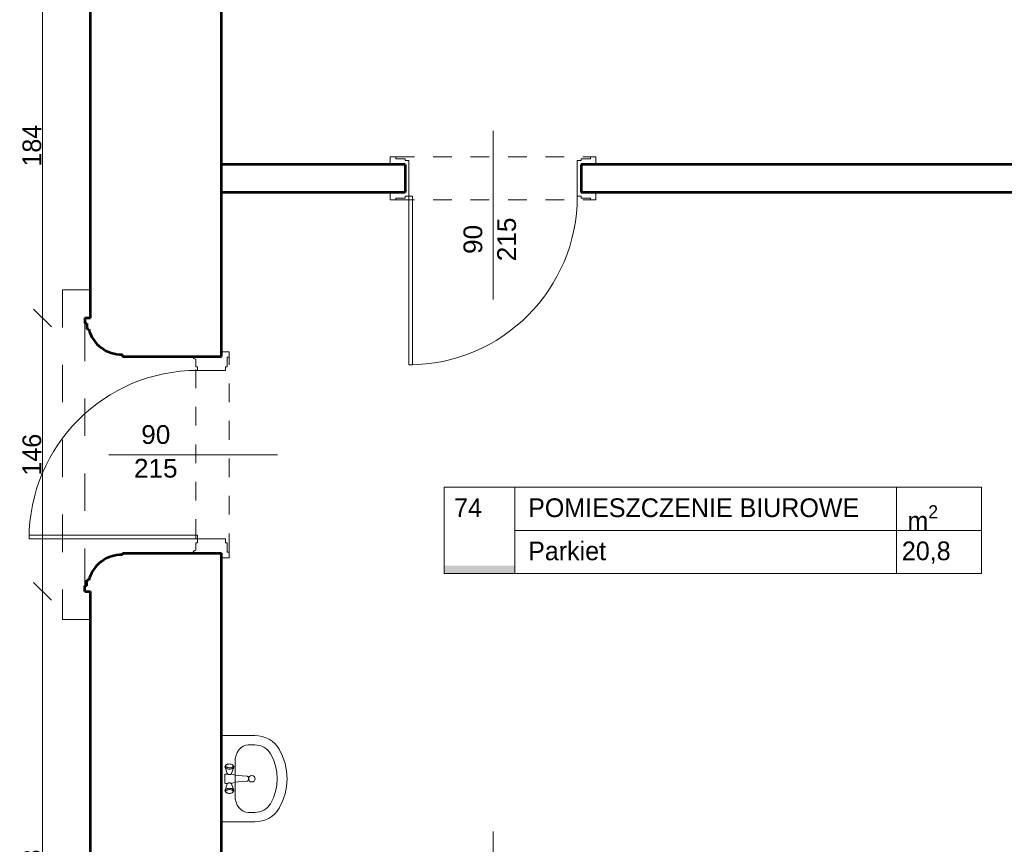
# Model space of a CAD drawing. Header units: inches. Extents: x -21887 to 84279, y -131485 to 67836.
# Tile 230 of 256: x 56102 to 61362, y 19050 to 23453. Entities that reach past the tile are written whole.
import ezdxf

# ---------------------------------------------------------------- set-up
doc = ezdxf.new("R2010")
doc.units = ezdxf.units.IN
doc.header["$MEASUREMENT"] = 0
doc.linetypes.add('Dashed', pattern=[400, 200, -200])
doc.linetypes.add('Dashed copy', pattern=[200, 100, -100])
doc.layers.get('0').update_dxf_attribs({"lineweight": 13})
doc.layers.get('Defpoints').update_dxf_attribs({"lineweight": 13})
for name, color, linetype, lineweight in [('AI_MURY', 7, 'Continuous', 53), ('Dimensioning', 7, 'Continuous', 13), ('DRZWI', 7, 'Continuous', 13), ('dzialowki', 7, 'Continuous', 53), ('Furniture & Equipment', 7, 'Continuous', 13), ('OPISY TABELKI', 7, 'Continuous', 13), ('PODCIAGI', 7, 'Continuous', 13)]:
    doc.layers.add(name, color=color, linetype=linetype, lineweight=lineweight)
doc.styles.add('GENERATED_STYLE_7', font='txt')
doc.styles.add('GENERATED_STYLE_8', font='txt')
doc.styles.add('GENERATED_STYLE_9', font='txt')
doc.styles.add('Style-Courier New', font='txt')
doc.dimstyles.new('Dimstyle_4', dxfattribs={"dimtxt": 100, "dimasz": 95, "dimexe": 0, "dimexo": 0, "dimgap": 0.09, "dimtad": 1, "dimdec": 0, "dimlfac": 0.1, "dimzin": 0, "dimdsep": 46, "dimlunit": 5, "dimtxsty": 'GENERATED_STYLE_7', "dimblk": 'ARROWHEAD_6', "dimcen": 0.09, "dimclrd": 161, "dimclre": 161, "dimclrt": 7, "dimadec": 0, "dimazin": 0, "dimtfac": 1, "dimtdec": 0, "dimtmove": 0, "dimatfit": 3, "dimfxl": 0, "dimtolj": 1, "dimtzin": 0, "dimarcsym": 0})

# ---------------------------------------------------------------- blocks, each defined once
blk = doc.blocks.new('Basin 01_59')
at = {"layer": 'Furniture & Equipment', "color": 9, "linetype": 'Continuous'}
for p, q in [((0, 350), (0, 171.8)), ((460, 350), (0, 350)), ((152.8, 318.2), (152.1, 315)), ((152.8, 318.2), (152.1, 315)), ((153.8, 321.1), (152.8, 318.2)), ((153.8, 321.1), (152.8, 318.2)), ((155.1, 323.5), (153.8, 321.1)), ((155.1, 323.5), (153.8, 321.1)), ((156.5, 325.5), (155.1, 323.5)), ((156.5, 325.5), (155.1, 323.5)), ((158.1, 327), (156.5, 325.5)), ((158.1, 327), (156.5, 325.5)), ((162.6, 330.7), (158.1, 327)), ((162.6, 330.7), (158.1, 327)), ((159.8, 327.9), (158.1, 327)), ((159.8, 327.9), (158.1, 327)), ((161.5, 328.2), (159.8, 327.9)), ((161.5, 328.2), (159.8, 327.9)), ((163.2, 327.9), (161.5, 328.2)), ((163.2, 327.9), (161.5, 328.2)), ((164.6, 331.8), (162.6, 330.7)), ((164.6, 331.8), (162.6, 330.7)), ((164.9, 327), (163.2, 327.9)), ((164.9, 327), (163.2, 327.9)), ((166.7, 332.2), (164.6, 331.8)), ((166.7, 332.2), (164.6, 331.8)), ((166.5, 325.5), (164.9, 327)), ((166.5, 325.5), (164.9, 327)), ((167.9, 323.5), (166.5, 325.5)), ((167.9, 323.5), (166.5, 325.5)), ((168.8, 331.8), (166.7, 332.2)), ((168.8, 331.8), (166.7, 332.2)), ((169.2, 321.1), (167.9, 323.5)), ((169.2, 321.1), (167.9, 323.5)), ((170.8, 330.7), (168.8, 331.8)), ((202.4, 320), (168.8, 331.8)), ((170.8, 330.7), (168.8, 331.8)), ((202.4, 320), (168.8, 331.8)), ((170.2, 318.2), (169.2, 321.1)), ((170.2, 318.2), (169.2, 321.1)), ((170.9, 315), (170.2, 318.2)), ((170.9, 315), (170.2, 318.2)), ((172.7, 329), (170.8, 330.7)), ((172.7, 329), (170.8, 330.7)), ((174.4, 326.6), (172.7, 329)), ((174.4, 326.6), (172.7, 329)), ((175.9, 323.6), (174.4, 326.6)), ((175.9, 323.6), (174.4, 326.6)), ((177.1, 320.2), (175.9, 323.6)), ((177.1, 320.2), (175.9, 323.6)), ((178, 316.4), (177.1, 320.2)), ((178, 316.4), (177.1, 320.2)), ((178.5, 312.4), (178, 316.4)), ((178.5, 312.4), (178, 316.4)), ((203.4, 319.5), (202.4, 320)), ((203.4, 319.5), (202.4, 320)), ((204.3, 318.6), (203.4, 319.5)), ((204.3, 318.6), (203.4, 319.5)), ((205.2, 317.4), (204.3, 318.6)), ((205.2, 317.4), (204.3, 318.6)), ((206.7, 318.2), (204.6, 318.2)), ((206.7, 318.2), (204.6, 318.2)), ((205.2, 331.2), (205, 330.7)), ((205.2, 331.2), (205, 330.7)), ((205, 330.7), (205, 330.2)), ((205, 330.7), (205, 330.2)), ((205, 330.2), (205, 318.2)), ((205, 330.2), (205, 318.2)), ((205.4, 331.7), (205.2, 331.2)), ((205.4, 331.7), (205.2, 331.2)), ((205.9, 315.9), (205.2, 317.4)), ((205.9, 315.9), (205.2, 317.4)), ((205.7, 332.1), (205.4, 331.7)), ((205.7, 332.1), (205.4, 331.7)), ((206.1, 332.5), (205.7, 332.1)), ((206.1, 332.5), (205.7, 332.1)), ((206.5, 314.2), (205.9, 315.9)), ((206.5, 314.2), (205.9, 315.9)), ((206.5, 332.8), (206.1, 332.5)), ((206.5, 332.8), (206.1, 332.5)), ((207, 333), (206.5, 332.8)), ((207, 333), (206.5, 332.8)), ((207.5, 333.2), (207, 333)), ((207.5, 333.2), (207, 333)), ((208, 333.2), (207.5, 333.2)), ((208, 333.2), (207.5, 333.2)), ((252, 333.2), (208, 333.2)), ((252, 333.2), (208, 333.2)), ((252.5, 333.2), (252, 333.2)), ((252.5, 333.2), (252, 333.2)), ((253, 333), (252.5, 333.2)), ((253, 333), (252.5, 333.2)), ((253.5, 332.8), (253, 333)), ((253.5, 332.8), (253, 333)), ((253.9, 332.5), (253.5, 332.8)), ((253.9, 332.5), (253.5, 332.8)), ((255.4, 318.2), (253.5, 318.2)), ((255.4, 318.2), (253.5, 318.2)), ((254.1, 315.9), (253.5, 314.2)), ((254.1, 315.9), (253.5, 314.2)), ((254.3, 332.1), (253.9, 332.5)), ((254.3, 332.1), (253.9, 332.5)), ((254.8, 317.4), (254.1, 315.9)), ((254.8, 317.4), (254.1, 315.9)), ((254.6, 331.7), (254.3, 332.1)), ((254.6, 331.7), (254.3, 332.1)), ((254.8, 331.2), (254.6, 331.7)), ((254.8, 331.2), (254.6, 331.7)), ((255, 330.7), (254.8, 331.2)), ((255, 330.7), (254.8, 331.2)), ((255.7, 318.6), (254.8, 317.4)), ((255.7, 318.6), (254.8, 317.4)), ((255, 330.2), (255, 330.7)), ((255, 330.2), (255, 330.7)), ((255, 318.2), (255, 330.2)), ((255, 318.2), (255, 330.2)), ((256.6, 319.5), (255.7, 318.6)), ((256.6, 319.5), (255.7, 318.6)), ((257.6, 320), (256.6, 319.5)), ((257.6, 320), (256.6, 319.5)), ((257.6, 320), (291.2, 331.8)), ((257.6, 320), (291.2, 331.8)), ((282, 316.4), (281.5, 312.4)), ((282, 316.4), (281.5, 312.4)), ((282.9, 320.2), (282, 316.4)), ((282.9, 320.2), (282, 316.4)), ((284.1, 323.6), (282.9, 320.2)), ((284.1, 323.6), (282.9, 320.2)), ((285.6, 326.6), (284.1, 323.6)), ((285.6, 326.6), (284.1, 323.6)), ((287.3, 329), (285.6, 326.6)), ((287.3, 329), (285.6, 326.6)), ((289.2, 330.7), (287.3, 329)), ((289.2, 330.7), (287.3, 329)), ((289.8, 318.2), (289.1, 315)), ((289.8, 318.2), (289.1, 315)), ((291.2, 331.8), (289.2, 330.7)), ((291.2, 331.8), (289.2, 330.7)), ((290.8, 321.1), (289.8, 318.2)), ((290.8, 321.1), (289.8, 318.2)), ((292.1, 323.5), (290.8, 321.1)), ((292.1, 323.5), (290.8, 321.1)), ((293.3, 332.2), (291.2, 331.8)), ((293.3, 332.2), (291.2, 331.8)), ((293.5, 325.5), (292.1, 323.5)), ((293.5, 325.5), (292.1, 323.5)), ((295.4, 331.8), (293.3, 332.2)), ((295.4, 331.8), (293.3, 332.2)), ((295.1, 327), (293.5, 325.5)), ((295.1, 327), (293.5, 325.5)), ((296.8, 327.9), (295.1, 327)), ((296.8, 327.9), (295.1, 327)), ((297.4, 330.7), (295.4, 331.8)), ((297.4, 330.7), (295.4, 331.8)), ((298.5, 328.2), (296.8, 327.9)), ((298.5, 328.2), (296.8, 327.9)), ((297.4, 330.7), (301.9, 327)), ((297.4, 330.7), (301.9, 327)), ((300.2, 327.9), (298.5, 328.2)), ((300.2, 327.9), (298.5, 328.2)), ((301.9, 327), (300.2, 327.9)), ((301.9, 327), (300.2, 327.9)), ((303.5, 325.5), (301.9, 327)), ((303.5, 325.5), (301.9, 327)), ((304.9, 323.5), (303.5, 325.5)), ((304.9, 323.5), (303.5, 325.5)), ((306.2, 321.1), (304.9, 323.5)), ((306.2, 321.1), (304.9, 323.5)), ((307.2, 318.2), (306.2, 321.1)), ((307.2, 318.2), (306.2, 321.1)), ((307.9, 315), (307.2, 318.2)), ((307.9, 315), (307.2, 318.2)), ((460, 350), (460, 171.8)), ((138.9, 278.2), (138.9, 278.2)), ((321.1, 278.2), (138.9, 278.2)), ((151.7, 311.7), (151.5, 308.2)), ((151.7, 311.7), (151.5, 308.2)), ((151.5, 308.2), (151.7, 304.7)), ((151.5, 308.2), (151.7, 304.7)), ((152.1, 315), (151.7, 311.7)), ((152.1, 315), (151.7, 311.7)), ((151.7, 304.7), (152.1, 301.4)), ((151.7, 304.7), (152.1, 301.4)), ((152.1, 301.4), (152.8, 298.2)), ((152.1, 301.4), (152.8, 298.2)), ((152.8, 298.2), (153.8, 295.3)), ((152.8, 298.2), (153.8, 295.3)), ((153.8, 295.3), (155.1, 292.9)), ((153.8, 295.3), (155.1, 292.9)), ((155.1, 292.9), (156.5, 290.9)), ((155.1, 292.9), (156.5, 290.9)), ((156.5, 290.9), (158.1, 289.4)), ((156.5, 290.9), (158.1, 289.4)), ((158.1, 289.4), (159.8, 288.5)), ((162.6, 285.6), (158.1, 289.4)), ((158.1, 289.4), (159.8, 288.5)), ((162.6, 285.6), (158.1, 289.4)), ((159.8, 288.5), (161.5, 288.2)), ((159.8, 288.5), (161.5, 288.2)), ((161.5, 288.2), (163.2, 288.5)), ((161.5, 288.2), (163.2, 288.5)), ((162.6, 285.6), (164.6, 284.6)), ((162.6, 285.6), (164.6, 284.6)), ((163.2, 288.5), (164.9, 289.4)), ((163.2, 288.5), (164.9, 289.4)), ((164.6, 284.6), (166.7, 284.2)), ((164.6, 284.6), (166.7, 284.2)), ((164.9, 289.4), (166.5, 290.9)), ((164.9, 289.4), (166.5, 290.9)), ((166.5, 290.9), (167.9, 292.9)), ((166.5, 290.9), (167.9, 292.9)), ((166.7, 284.2), (168.8, 284.6)), ((166.7, 284.2), (168.8, 284.6)), ((167.9, 292.9), (169.2, 295.3)), ((167.9, 292.9), (169.2, 295.3)), ((202.4, 296.4), (168.8, 284.6)), ((202.4, 296.4), (168.8, 284.6)), ((168.8, 284.6), (170.8, 285.6)), ((168.8, 284.6), (170.8, 285.6)), ((169.2, 295.3), (170.2, 298.2)), ((169.2, 295.3), (170.2, 298.2)), ((170.2, 298.2), (170.9, 301.4)), ((170.2, 298.2), (170.9, 301.4)), ((170.8, 285.6), (172.7, 287.4)), ((170.8, 285.6), (172.7, 287.4)), ((171.4, 311.7), (170.9, 315)), ((171.4, 311.7), (170.9, 315)), ((170.9, 301.4), (171.4, 304.7)), ((170.9, 301.4), (171.4, 304.7)), ((171.5, 308.2), (171.4, 311.7)), ((171.5, 308.2), (171.4, 311.7)), ((171.4, 304.7), (171.5, 308.2)), ((171.4, 304.7), (171.5, 308.2)), ((172.7, 287.4), (174.4, 289.8)), ((172.7, 287.4), (174.4, 289.8)), ((174.4, 289.8), (175.9, 292.8)), ((174.4, 289.8), (175.9, 292.8)), ((175.9, 292.8), (177.1, 296.2)), ((175.9, 292.8), (177.1, 296.2)), ((177.1, 296.2), (178, 300)), ((177.1, 296.2), (178, 300)), ((178, 300), (178.5, 304)), ((178, 300), (178.5, 304)), ((178.7, 308.2), (178.5, 312.4)), ((178.7, 308.2), (178.5, 312.4)), ((178.5, 304), (178.7, 308.2)), ((178.5, 304), (178.7, 308.2)), ((202.4, 296.4), (203.4, 296.9)), ((202.4, 296.4), (203.4, 296.9)), ((203.4, 296.9), (204.3, 297.8)), ((203.4, 296.9), (204.3, 297.8)), ((204.3, 297.8), (205.2, 299)), ((204.3, 297.8), (205.2, 299)), ((207.1, 298.2), (204.6, 298.2)), ((207.1, 298.2), (204.6, 298.2)), ((205, 298.2), (205, 296.2)), ((205, 298.2), (205, 296.2)), ((205, 296.2), (205, 295.7)), ((205, 296.2), (205, 295.7)), ((205, 295.7), (205.2, 295.2)), ((205, 295.7), (205.2, 295.2)), ((205.2, 299), (205.9, 300.5)), ((205.2, 299), (205.9, 300.5)), ((205.2, 295.2), (208.1, 288.3)), ((205.2, 295.2), (208.1, 288.3)), ((205.9, 300.5), (206.5, 302.2)), ((205.9, 300.5), (206.5, 302.2)), ((207, 312.3), (206.5, 314.2)), ((207, 312.3), (206.5, 314.2)), ((206.5, 302.2), (207, 304.1)), ((206.5, 302.2), (207, 304.1)), ((207.2, 310.3), (207, 312.3)), ((207.2, 310.3), (207, 312.3)), ((207, 304.1), (207.2, 306.1)), ((207, 304.1), (207.2, 306.1)), ((207.3, 308.2), (207.2, 310.3)), ((207.3, 308.2), (207.2, 310.3)), ((207.2, 306.1), (207.3, 308.2)), ((207.2, 306.1), (207.3, 308.2)), ((208, 288.6), (210.7, 276.6)), ((208, 288.6), (210.7, 276.6)), ((210.7, 276.6), (213, 260.3)), ((210.7, 276.6), (213, 260.3)), ((249.3, 276.6), (247, 260.3)), ((249.3, 276.6), (247, 260.3)), ((252, 288.6), (249.3, 276.6)), ((252, 288.6), (249.3, 276.6)), ((254.8, 295.2), (251.9, 288.3)), ((254.8, 295.2), (251.9, 288.3)), ((252.8, 310.3), (252.7, 308.2)), ((252.8, 310.3), (252.7, 308.2)), ((252.7, 308.2), (252.8, 306.1)), ((252.7, 308.2), (252.8, 306.1)), ((253, 312.3), (252.8, 310.3)), ((253, 312.3), (252.8, 310.3)), ((252.8, 306.1), (253, 304.1)), ((252.8, 306.1), (253, 304.1)), ((253.5, 314.2), (253, 312.3)), ((253.5, 314.2), (253, 312.3)), ((253, 304.1), (253.5, 302.2)), ((253, 304.1), (253.5, 302.2)), ((255.4, 298.2), (253.2, 298.2)), ((255.4, 298.2), (253.2, 298.2)), ((253.5, 302.2), (254.1, 300.5)), ((253.5, 302.2), (254.1, 300.5)), ((254.1, 300.5), (254.8, 299)), ((254.1, 300.5), (254.8, 299)), ((254.8, 299), (255.7, 297.8)), ((254.8, 299), (255.7, 297.8)), ((254.8, 295.2), (255, 295.7)), ((254.8, 295.2), (255, 295.7)), ((255, 296.2), (255, 298.2)), ((255, 296.2), (255, 298.2)), ((255, 295.7), (255, 296.2)), ((255, 295.7), (255, 296.2)), ((255.7, 297.8), (256.6, 296.9)), ((255.7, 297.8), (256.6, 296.9)), ((256.6, 296.9), (257.6, 296.4)), ((256.6, 296.9), (257.6, 296.4)), ((257.6, 296.4), (291.2, 284.6)), ((257.6, 296.4), (291.2, 284.6)), ((281.5, 312.4), (281.3, 308.2)), ((281.5, 312.4), (281.3, 308.2)), ((281.3, 308.2), (281.5, 304)), ((281.3, 308.2), (281.5, 304)), ((281.5, 304), (282, 300)), ((281.5, 304), (282, 300)), ((282, 300), (282.9, 296.2)), ((282, 300), (282.9, 296.2)), ((282.9, 296.2), (284.1, 292.8)), ((282.9, 296.2), (284.1, 292.8)), ((284.1, 292.8), (285.6, 289.8)), ((284.1, 292.8), (285.6, 289.8)), ((285.6, 289.8), (287.3, 287.4)), ((285.6, 289.8), (287.3, 287.4)), ((287.3, 287.4), (289.2, 285.6)), ((287.3, 287.4), (289.2, 285.6)), ((288.6, 311.7), (288.5, 308.2)), ((288.6, 311.7), (288.5, 308.2)), ((288.5, 308.2), (288.6, 304.7)), ((288.5, 308.2), (288.6, 304.7)), ((289.1, 315), (288.6, 311.7)), ((289.1, 315), (288.6, 311.7)), ((288.6, 304.7), (289.1, 301.4)), ((288.6, 304.7), (289.1, 301.4)), ((289.1, 301.4), (289.8, 298.2)), ((289.1, 301.4), (289.8, 298.2)), ((289.2, 285.6), (291.2, 284.6)), ((289.2, 285.6), (291.2, 284.6)), ((289.8, 298.2), (290.8, 295.3)), ((289.8, 298.2), (290.8, 295.3)), ((290.8, 295.3), (292.1, 292.9)), ((290.8, 295.3), (292.1, 292.9)), ((291.2, 284.6), (293.3, 284.2)), ((291.2, 284.6), (293.3, 284.2)), ((292.1, 292.9), (293.5, 290.9)), ((292.1, 292.9), (293.5, 290.9)), ((293.3, 284.2), (295.4, 284.6)), ((293.3, 284.2), (295.4, 284.6)), ((293.5, 290.9), (295.1, 289.4)), ((293.5, 290.9), (295.1, 289.4)), ((295.1, 289.4), (296.8, 288.5)), ((295.1, 289.4), (296.8, 288.5)), ((295.4, 284.6), (297.4, 285.6)), ((295.4, 284.6), (297.4, 285.6)), ((296.8, 288.5), (298.5, 288.2)), ((296.8, 288.5), (298.5, 288.2)), ((297.4, 285.6), (301.9, 289.4)), ((297.4, 285.6), (301.9, 289.4)), ((298.5, 288.2), (300.2, 288.5)), ((298.5, 288.2), (300.2, 288.5)), ((300.2, 288.5), (301.9, 289.4)), ((300.2, 288.5), (301.9, 289.4)), ((301.9, 289.4), (303.5, 290.9)), ((301.9, 289.4), (303.5, 290.9)), ((303.5, 290.9), (304.9, 292.9)), ((303.5, 290.9), (304.9, 292.9)), ((304.9, 292.9), (306.2, 295.3)), ((304.9, 292.9), (306.2, 295.3)), ((306.2, 295.3), (307.2, 298.2)), ((306.2, 295.3), (307.2, 298.2)), ((307.2, 298.2), (307.9, 301.4)), ((307.2, 298.2), (307.9, 301.4)), ((308.3, 311.7), (307.9, 315)), ((308.3, 311.7), (307.9, 315)), ((307.9, 301.4), (308.3, 304.7)), ((307.9, 301.4), (308.3, 304.7)), ((308.5, 308.2), (308.3, 311.7)), ((308.5, 308.2), (308.3, 311.7)), ((308.3, 304.7), (308.5, 308.2)), ((308.3, 304.7), (308.5, 308.2)), ((213, 260.4), (215, 239.3)), ((213, 260.4), (215, 239.3)), ((215, 239.3), (216.8, 216.1)), ((215, 239.3), (216.8, 216.1)), ((217, 214), (216.8, 216.1)), ((217, 214), (216.8, 216.1)), ((217, 213.9), (217, 214)), ((217, 213.9), (217, 214)), ((217.6, 211.9), (217, 213.9)), ((217.6, 211.9), (217, 213.9)), ((218.6, 210.1), (217.6, 211.9)), ((218.6, 210.1), (217.6, 211.9)), ((242.4, 211.9), (241.4, 210.1)), ((242.4, 211.9), (241.4, 210.1)), ((243, 213.9), (242.4, 211.9)), ((243, 213.9), (242.4, 211.9)), ((243.2, 216.1), (243, 214)), ((243.2, 216.1), (243, 214)), ((243, 213.9), (243, 214)), ((243, 213.9), (243, 214)), ((245, 239.3), (243.2, 216.1)), ((245, 239.3), (243.2, 216.1)), ((247, 260.4), (245, 239.3)), ((247, 260.4), (245, 239.3)), ((50, 207.5), (50, 171.8)), ((220, 208.3), (218.6, 210.1)), ((220, 208.3), (218.6, 210.1)), ((221.6, 206.9), (220, 208.3)), ((221.6, 206.9), (220, 208.3)), ((223.5, 205.7), (221.6, 206.9)), ((223.5, 205.7), (221.6, 206.9)), ((225.6, 204.9), (223.5, 205.7)), ((225.6, 204.9), (223.5, 205.7)), ((225, 204.9), (223.9, 205.6)), ((226.6, 204.2), (225, 204.9)), ((227.7, 204.3), (225.6, 204.9)), ((227.7, 204.3), (225.6, 204.9)), ((228.3, 203.8), (226.6, 204.2)), ((230, 204.2), (227.7, 204.3)), ((230, 204.2), (227.7, 204.3)), ((230, 203.7), (228.3, 203.8)), ((232.3, 204.3), (230, 204.2)), ((232.3, 204.3), (230, 204.2)), ((231.7, 203.8), (230, 203.7)), ((233.4, 204.2), (231.7, 203.8)), ((234.4, 204.9), (232.3, 204.3)), ((234.4, 204.9), (232.3, 204.3)), ((235, 204.9), (233.4, 204.2)), ((236.5, 205.7), (234.4, 204.9)), ((236.5, 205.7), (234.4, 204.9)), ((236.1, 205.6), (235, 204.9)), ((238.4, 206.9), (236.5, 205.7)), ((238.4, 206.9), (236.5, 205.7)), ((240, 208.3), (238.4, 206.9)), ((240, 208.3), (238.4, 206.9)), ((241.4, 210.1), (240, 208.3)), ((241.4, 210.1), (240, 208.3)), ((410, 207.5), (410, 171.8))]:
    blk.add_line(p, q, dxfattribs=at)
at = {"layer": 'Furniture & Equipment', "color": 9, "linetype": 'Continuous', "flags": 128}
for points in [[(138.9, 278.2), (121.6, 276.9), (104.9, 272.8), (89.5, 266.3), (76, 257.5), (65, 246.8), (56.8, 234.5), (51.7, 221.3), (50, 207.5)], [(410, 207.5), (408.3, 221.3), (403.2, 234.5), (395, 246.8), (384, 257.5), (370.5, 266.3), (355.1, 272.8), (338.4, 276.9), (321.1, 278.2)], [(0, 171.8), (1.2, 152.1), (5, 132.7), (11.1, 114.1), (19.5, 96.5), (30.1, 80.2), (42.7, 65.6), (56.9, 52.9), (72.7, 42.3)], [(50, 171.8), (50.8, 159.2), (53.2, 146.8), (57.1, 134.9), (62.5, 123.6), (69.3, 113.2), (77.3, 103.8), (86.4, 95.7), (96.5, 89)], [(363.5, 89), (373.6, 95.7), (382.7, 103.8), (390.7, 113.2), (397.5, 123.6), (402.9, 134.9), (406.8, 146.8), (409.2, 159.2), (410, 171.8)], [(387.3, 42.3), (403.1, 52.9), (417.3, 65.6), (429.9, 80.2), (440.5, 96.5), (448.9, 114.1), (455, 132.7), (458.8, 152.1), (460, 171.8)], [(96.5, 89), (128, 73.4), (161.1, 62.2), (195.3, 55.3), (230, 53), (264.7, 55.3), (298.9, 62.2), (332, 73.4), (363.5, 89)], [(72.7, 42.3), (109.8, 24), (148.8, 10.8), (189.1, 2.7), (230, 0), (270.9, 2.7), (311.2, 10.8), (350.2, 24), (387.3, 42.3)]]:
    blk.add_lwpolyline(points, dxfattribs=at)
at = {"layer": 'Furniture & Equipment', "color": 9, "linetype": 'Continuous'}
blk.add_circle((230, 188.9), 17.5, dxfattribs=at)
blk = doc.blocks.new('ARROWHEAD_6')
at = {"color": 0, "linetype": 'Continuous'}
for p, q in [((0, 0), (-1, 0)), ((-0.5, -0.5), (0.5, 0.5))]:
    blk.add_line(p, q, dxfattribs=at)
blk = doc.blocks.new('*U85')
at = {"layer": 'Defpoints', "color": 0, "linetype": 'Continuous'}
for p in [(60968, 20960.7), (77339.4, 20960.7), (62048, 19240.7)]:
    blk.add_point(p, dxfattribs=at)
at = {"layer": 'Dimensioning', "color": 161, "linetype": 'Continuous', "lineweight": -2}
for p, q in [((77339.2, 20960.7), (77339.4, 20960.7)), ((77339.4, 19335.7), (77339.4, 20865.7)), ((77339.2, 19240.7), (77339.4, 19240.7))]:
    blk.add_line(p, q, dxfattribs=at)
at = {"layer": 'Dimensioning', "color": 161, "linetype": 'Continuous', "lineweight": -2, "xscale": 95, "yscale": 95, "zscale": 95}
for p, rotation in [((77339.4, 20960.7), 90), ((77339.4, 19240.7), 270)]:
    blk.add_blockref('ARROWHEAD_6', p, dxfattribs=dict(at, rotation=rotation))
at = {"layer": 'Dimensioning', "color": 7, "linetype": 'Continuous', "insert": (77284.3, 20100.7), "char_height": 100, "attachment_point": 5, "rotation": 90, "style": 'GENERATED_STYLE_7'}
blk.add_mtext('172', dxfattribs=at)
blk = doc.blocks.new('*D2252')
at = {"layer": 'Defpoints'}
for p in [(60968, 20960.7), (77339.4, 20960.7), (77339.4, 20100.7), (62048, 19240.7)]:
    blk.add_point(p, dxfattribs=at)
at = {"layer": 'Dimensioning', "color": 161, "linetype": 'Continuous'}
blk.add_blockref('*U85', (0, 0), dxfattribs=at)
blk = doc.blocks.new('*U86')
at = {"layer": 'Defpoints', "color": 0, "linetype": 'Continuous'}
for p in [(60968, 24260.7), (77339.4, 24260.7), (60968, 20960.7)]:
    blk.add_point(p, dxfattribs=at)
at = {"layer": 'Dimensioning', "color": 161, "linetype": 'Continuous', "lineweight": -2}
for p, q in [((77339.2, 24260.7), (77339.4, 24260.7)), ((77339.4, 21055.7), (77339.4, 24165.7)), ((77339.2, 20960.7), (77339.4, 20960.7))]:
    blk.add_line(p, q, dxfattribs=at)
at = {"layer": 'Dimensioning', "color": 161, "linetype": 'Continuous', "lineweight": -2, "xscale": 95, "yscale": 95, "zscale": 95}
for p, rotation in [((77339.4, 24260.7), 90), ((77339.4, 20960.7), 270)]:
    blk.add_blockref('ARROWHEAD_6', p, dxfattribs=dict(at, rotation=rotation))
at = {"layer": 'Dimensioning', "color": 7, "linetype": 'Continuous', "insert": (77283.1, 22610.7), "char_height": 100, "attachment_point": 5, "rotation": 90, "style": 'GENERATED_STYLE_7'}
blk.add_mtext('330', dxfattribs=at)
blk = doc.blocks.new('*D2253')
at = {"layer": 'Defpoints'}
for p in [(60968, 24260.7), (77339.4, 24260.7), (77339.4, 22610.7), (60968, 20960.7)]:
    blk.add_point(p, dxfattribs=at)
at = {"layer": 'Dimensioning', "color": 161, "linetype": 'Continuous'}
blk.add_blockref('*U86', (0, 0), dxfattribs=at)
blk = doc.blocks.new('*U662')
at = {"layer": 'Defpoints', "color": 0, "linetype": 'Continuous'}
for p in [(56223.8, 20400.7), (56480.5, 20400.7), (56480.5, 17420.7)]:
    blk.add_point(p, dxfattribs=at)
at = {"layer": 'Dimensioning', "color": 161, "linetype": 'Continuous', "lineweight": -2}
for p, q in [((56224, 20400.7), (56223.8, 20400.7)), ((56223.8, 17515.7), (56223.8, 20305.7)), ((56224, 17420.7), (56223.8, 17420.7))]:
    blk.add_line(p, q, dxfattribs=at)
at = {"layer": 'Dimensioning', "color": 161, "linetype": 'Continuous', "lineweight": -2, "xscale": 95, "yscale": 95, "zscale": 95}
for p, rotation in [((56223.8, 20400.7), 90), ((56223.8, 17420.7), 270)]:
    blk.add_blockref('ARROWHEAD_6', p, dxfattribs=dict(at, rotation=rotation))
at = {"layer": 'Dimensioning', "color": 7, "linetype": 'Continuous', "insert": (56167.5, 18910.7), "char_height": 100, "attachment_point": 5, "rotation": 90, "style": 'GENERATED_STYLE_7'}
blk.add_mtext('298', dxfattribs=at)
blk = doc.blocks.new('*D2886')
at = {"layer": 'Defpoints'}
for p in [(56223.8, 20400.7), (56480.5, 20400.7), (56223.8, 18910.7), (56480.5, 17420.7)]:
    blk.add_point(p, dxfattribs=at)
at = {"layer": 'Dimensioning', "color": 161, "linetype": 'Continuous'}
blk.add_blockref('*U662', (0, 0), dxfattribs=at)
blk = doc.blocks.new('*U663')
at = {"layer": 'Defpoints', "color": 0, "linetype": 'Continuous'}
for p in [(56223.8, 21860.7), (56480.5, 21860.7), (56480.5, 20400.7)]:
    blk.add_point(p, dxfattribs=at)
at = {"layer": 'Dimensioning', "color": 161, "linetype": 'Continuous', "lineweight": -2}
for p, q in [((56224, 21860.7), (56223.8, 21860.7)), ((56223.8, 20495.7), (56223.8, 21765.7)), ((56224, 20400.7), (56223.8, 20400.7))]:
    blk.add_line(p, q, dxfattribs=at)
at = {"layer": 'Dimensioning', "color": 161, "linetype": 'Continuous', "lineweight": -2, "xscale": 95, "yscale": 95, "zscale": 95}
for p, rotation in [((56223.8, 21860.7), 90), ((56223.8, 20400.7), 270)]:
    blk.add_blockref('ARROWHEAD_6', p, dxfattribs=dict(at, rotation=rotation))
at = {"layer": 'Dimensioning', "color": 7, "linetype": 'Continuous', "insert": (56167.5, 21130.7), "char_height": 100, "attachment_point": 5, "rotation": 90, "style": 'GENERATED_STYLE_7'}
blk.add_mtext('146', dxfattribs=at)
blk = doc.blocks.new('*D2887')
at = {"layer": 'Defpoints'}
for p in [(56223.8, 21860.7), (56480.5, 21860.7), (56223.8, 21130.7), (56480.5, 20400.7)]:
    blk.add_point(p, dxfattribs=at)
at = {"layer": 'Dimensioning', "color": 161, "linetype": 'Continuous'}
blk.add_blockref('*U663', (0, 0), dxfattribs=at)
blk = doc.blocks.new('*U664')
at = {"layer": 'Defpoints', "color": 0, "linetype": 'Continuous'}
for p in [(56223.8, 23700.7), (56480.5, 23700.7), (56480.5, 21860.7)]:
    blk.add_point(p, dxfattribs=at)
at = {"layer": 'Dimensioning', "color": 161, "linetype": 'Continuous', "lineweight": -2}
for p, q in [((56224, 23700.7), (56223.8, 23700.7)), ((56223.8, 21955.7), (56223.8, 23605.7)), ((56224, 21860.7), (56223.8, 21860.7))]:
    blk.add_line(p, q, dxfattribs=at)
at = {"layer": 'Dimensioning', "color": 161, "linetype": 'Continuous', "lineweight": -2, "xscale": 95, "yscale": 95, "zscale": 95}
for p, rotation in [((56223.8, 23700.7), 90), ((56223.8, 21860.7), 270)]:
    blk.add_blockref('ARROWHEAD_6', p, dxfattribs=dict(at, rotation=rotation))
at = {"layer": 'Dimensioning', "color": 7, "linetype": 'Continuous', "insert": (56167.5, 22780.7), "char_height": 100, "attachment_point": 5, "rotation": 90, "style": 'GENERATED_STYLE_7'}
blk.add_mtext('184', dxfattribs=at)
blk = doc.blocks.new('*D2888')
at = {"layer": 'Defpoints'}
for p in [(56223.8, 23700.7), (56480.5, 23700.7), (56223.8, 22780.7), (56480.5, 21860.7)]:
    blk.add_point(p, dxfattribs=at)
at = {"layer": 'Dimensioning', "color": 161, "linetype": 'Continuous'}
blk.add_blockref('*U664', (0, 0), dxfattribs=at)

msp = doc.modelspace()

# ---------------------------------------------------------------- hatches: boundary and pattern name
at = {"layer": 'OPISY TABELKI', "extrusion": (0, 0, -1)}
msp.add_hatch(color=7, dxfattribs=at).paths.add_polyline_path([(-58746.3, 20496.2), (-58746.3, 20538.4), (-58369.8, 20538.4), (-58369.8, 20496.2)], flags=16)

# ---------------------------------------------------------------- linework, layer by layer
at = {"layer": 'AI_MURY', "color": 7, "linetype": 'Continuous'}
for p, q in [((57180.5, 21655.7), (57180.5, 23905.7)), ((56480.5, 21860.7), (56480.5, 23700.7)), ((56450.5, 21860.7), (56480.5, 21860.7)), ((56450.5, 21860.7), (56450.5, 21830.7)), ((56460.5, 21830.7), (56450.5, 21830.7)), ((56460.5, 21830.7), (56460.5, 21800.7)), ((56470.5, 21800.7), (56460.5, 21800.7)), ((56650.5, 21655.7), (56650.5, 21665.7)), ((56650.5, 21655.7), (57180.5, 21655.7)), ((56650.5, 20605.7), (57180.5, 20605.7)), ((56650.5, 20605.7), (56650.5, 20595.7)), ((57180.5, 18940.7), (57180.5, 20605.7)), ((56470.5, 20460.7), (56460.5, 20460.7)), ((56460.5, 20430.7), (56460.5, 20460.7)), ((56460.5, 20430.7), (56450.5, 20430.7)), ((56450.5, 20400.7), (56450.5, 20430.7)), ((56450.5, 20400.7), (56480.5, 20400.7)), ((56480.5, 17420.7), (56480.5, 20400.7))]:
    msp.add_line(p, q, dxfattribs=at)
for centre, start, end in [((56645.1, 21845.7), 194.44, 271.7261), ((56645.1, 20415.8), 88.2739, 165.56)]:
    msp.add_arc(centre, 180, start, end, dxfattribs=at)
at = {"layer": 'DRZWI', "color": 49, "linetype": 'Dashed'}
for p, q in [((56330.5, 22010.7), (56330.5, 20250.7)), ((56480.5, 22010.7), (56330.5, 22010.7)), ((56480.5, 20250.7), (56330.5, 20250.7))]:
    msp.add_line(p, q, dxfattribs=at)
at = {"layer": 'DRZWI', "color": 7, "linetype": 'Dashed'}
msp.add_line((56450.5, 21830.7), (56450.5, 20430.7), dxfattribs=at)
at = {"layer": 'DRZWI', "color": 5, "linetype": 'Continuous'}
for p, q in [((57220.5, 21680.7), (57180.5, 21680.7)), ((57220.5, 21650.7), (57220.5, 21680.7)), ((57042, 21600.7), (57042, 21640.7)), ((57210.5, 21600.7), (57210.5, 21650.7)), ((57220.5, 21650.7), (57210.5, 21650.7)), ((57042, 21600.7), (57052, 21600.7)), ((57052, 21600.7), (57052, 21580.7)), ((57052, 21580.7), (57200.5, 21580.7)), ((57200.5, 21600.7), (57200.5, 21580.7)), ((57210.5, 21600.7), (57200.5, 21600.7)), ((56578.8, 21130.7), (57478.8, 21130.7)), ((56152, 20700.7), (57052, 20700.7)), ((56152, 20700.7), (56152, 20680.7)), ((56152, 20680.7), (57052, 20680.7)), ((57052, 20700.7), (57052, 20680.7)), ((57052, 20680.7), (57200.5, 20680.7)), ((57052, 20660.7), (57052, 20680.7)), ((57200.5, 20660.7), (57200.5, 20680.7)), ((57042, 20660.7), (57052, 20660.7)), ((57042, 20660.7), (57042, 20620.7)), ((57210.5, 20660.7), (57200.5, 20660.7)), ((57210.5, 20660.7), (57210.5, 20610.7)), ((57220.5, 20580.7), (57180.5, 20580.7)), ((57220.5, 20610.7), (57210.5, 20610.7)), ((57220.5, 20610.7), (57220.5, 20580.7)), ((58630.5, 19119.4), (58630.5, 18219.4))]:
    msp.add_line(p, q, dxfattribs=at)
at = {"layer": 'DRZWI', "color": 5, "linetype": 'Dashed copy'}
for p, q in [((57220.5, 20610.7), (57220.5, 21650.7)), ((57042, 20685.7), (57042, 21600.7))]:
    msp.add_line(p, q, dxfattribs=at)
at = {"layer": 'DRZWI', "color": 7, "linetype": 'Continuous'}
for centre, radius, start, end in [((57042, 21655.7), 15, 180, 270), ((57052, 20680.7), 900, 90, 180), ((57042, 20605.7), 15, 90, 180)]:
    msp.add_arc(centre, radius, start, end, dxfattribs=at)
at = {"layer": 'dzialowki', "color": 12, "linetype": 'Continuous'}
for p, q in [((58160.5, 22680.7), (57180.5, 22680.7)), ((58160.5, 22680.7), (58160.5, 22530.7)), ((62980.5, 22680.7), (59100.5, 22680.7)), ((59100.5, 22680.7), (59100.5, 22530.7)), ((58160.5, 22530.7), (57180.5, 22530.7)), ((62980.5, 22530.7), (59100.5, 22530.7))]:
    msp.add_line(p, q, dxfattribs=at)
at = {"layer": 'OPISY TABELKI', "color": 7, "linetype": 'Continuous'}
for p, q in [((58369.8, 20957), (61239.6, 20957)), ((58369.8, 20957), (58369.8, 20496.2)), ((58746.3, 20957), (58746.3, 20496.2)), ((60785.6, 20957), (60785.6, 20496.2)), ((61239.6, 20957), (61239.6, 20496.2)), ((58746.3, 20726.6), (61239.6, 20726.6)), ((58369.8, 20496.2), (61239.6, 20496.2))]:
    msp.add_line(p, q, dxfattribs=at)
at = {"layer": 'PODCIAGI', "color": 5, "linetype": 'Continuous'}
for p, q in [((58630.5, 22859.4), (58630.5, 21959.4)), ((58080.5, 22720.7), (58080.5, 22680.7)), ((58110.5, 22720.7), (58080.5, 22720.7)), ((58110.5, 22720.7), (58110.5, 22710.7)), ((58160.5, 22710.7), (58110.5, 22710.7)), ((58160.5, 22710.7), (58160.5, 22700.7)), ((58160.5, 22700.7), (58180.5, 22700.7)), ((58180.5, 22510.7), (58180.5, 22700.7)), ((59080.5, 22510.7), (59080.5, 22700.7)), ((59100.5, 22700.7), (59080.5, 22700.7)), ((59100.5, 22710.7), (59100.5, 22700.7)), ((59100.5, 22710.7), (59150.5, 22710.7)), ((59150.5, 22720.7), (59150.5, 22710.7)), ((59150.5, 22720.7), (59180.5, 22720.7)), ((59180.5, 22720.7), (59180.5, 22680.7)), ((58080.5, 22490.7), (58080.5, 22530.7)), ((59180.5, 22490.7), (59180.5, 22530.7)), ((58110.5, 22490.7), (58080.5, 22490.7)), ((58160.5, 22500.7), (58110.5, 22500.7)), ((58110.5, 22490.7), (58110.5, 22500.7)), ((58160.5, 22510.7), (58180.5, 22510.7)), ((58160.5, 22500.7), (58160.5, 22510.7)), ((58200.5, 22510.7), (58180.5, 22510.7)), ((58180.5, 21610.7), (58180.5, 22510.7)), ((58200.5, 21610.7), (58200.5, 22510.7)), ((59100.5, 22510.7), (59080.5, 22510.7)), ((59100.5, 22500.7), (59100.5, 22510.7)), ((59100.5, 22500.7), (59150.5, 22500.7)), ((59150.5, 22490.7), (59150.5, 22500.7)), ((59150.5, 22490.7), (59180.5, 22490.7)), ((58200.5, 21610.7), (58180.5, 21610.7))]:
    msp.add_line(p, q, dxfattribs=at)
at = {"layer": 'PODCIAGI', "color": 5, "linetype": 'Dashed copy'}
for p, q in [((58110.5, 22720.7), (59150.5, 22720.7)), ((58110.5, 22490.7), (59150.5, 22490.7))]:
    msp.add_line(p, q, dxfattribs=at)
at = {"layer": 'PODCIAGI', "color": 5, "linetype": 'Continuous'}
msp.add_arc((58180.5, 22510.7), 900, 270, 0, dxfattribs=at)

# ---------------------------------------------------------------- block references
at = {"layer": 'Furniture & Equipment', "rotation": 90}
msp.add_blockref('Basin 01_59', (57530.5, 19170.7), dxfattribs=at)

# ---------------------------------------------------------------- texts
at = {"layer": 'DRZWI', "color": 5, "insert": (56828.9, 21288.3), "char_height": 100, "width": 704.483, "attachment_point": 2, "line_spacing_factor": 1.079165, "style": 'GENERATED_STYLE_7'}
msp.add_mtext('\\fArial|b0|i0|c238|p39;90\\P215', dxfattribs=at)
at = {"layer": 'OPISY TABELKI', "color": 7, "char_height": 100, "attachment_point": 1}
for s, insert, width, style in [('74', (58422.5, 20897.5), 323.775, 'GENERATED_STYLE_8'), ('POMIESZCZENIE BIUROWE  ', (58818.1, 20897.5), 2409.415, 'GENERATED_STYLE_9'), ('\\A1;m\\H70.000000;\\S2^  ;', (60844.4, 20860.9), 323.775, 'GENERATED_STYLE_9'), ('Parkiet  ', (58818.1, 20667.1), 2409.415, 'GENERATED_STYLE_9'), ('20,8         ', (60814.6, 20667.1), 424.969, 'GENERATED_STYLE_9')]:
    msp.add_mtext(s, dxfattribs=dict(at, insert=insert, width=width, style=style))
at = {"layer": 'PODCIAGI', "color": 5, "insert": (58472.9, 22280.2), "char_height": 100, "width": 704.483, "attachment_point": 2, "rotation": 90, "line_spacing_factor": 1.079165, "style": 'GENERATED_STYLE_7'}
msp.add_mtext('\\fArial|b0|i0|c238|p39;90\\P215', dxfattribs=at)

# ---------------------------------------------------------------- dimensions: what is measured, and where the dimension line sits
at = {"layer": 'Dimensioning', "color": 161, "linetype": 'Continuous'}
for base, p1, p2, picture, middle in [((77339.4, 24260.7), (60968, 20960.7), (60968, 24260.7), '*D2253', (77339.4, 22610.7)), ((56223.8, 23700.7), (56480.5, 21860.7), (56480.5, 23700.7), '*D2888', (56223.8, 22780.7)), ((56223.8, 21860.7), (56480.5, 20400.7), (56480.5, 21860.7), '*D2887', (56223.8, 21130.7)), ((77339.4, 20960.7), (62048, 19240.7), (60968, 20960.7), '*D2252', (77339.4, 20100.7)), ((56223.8, 20400.7), (56480.5, 17420.7), (56480.5, 20400.7), '*D2886', (56223.8, 18910.7))]:
    dim = msp.add_linear_dim(base=base, p1=p1, p2=p2, angle=90, dimstyle='Dimstyle_4', override={"dimtxsty": 'Style-Courier New', "dimclrd": 0, "dimclre": 161, "dimlwe": 0}, dxfattribs=at)
    dim.commit()
    dim.dimension.update_dxf_attribs({"geometry": picture, "text_midpoint": middle, "dimtype": 128})

doc.saveas('drawing.dxf')
